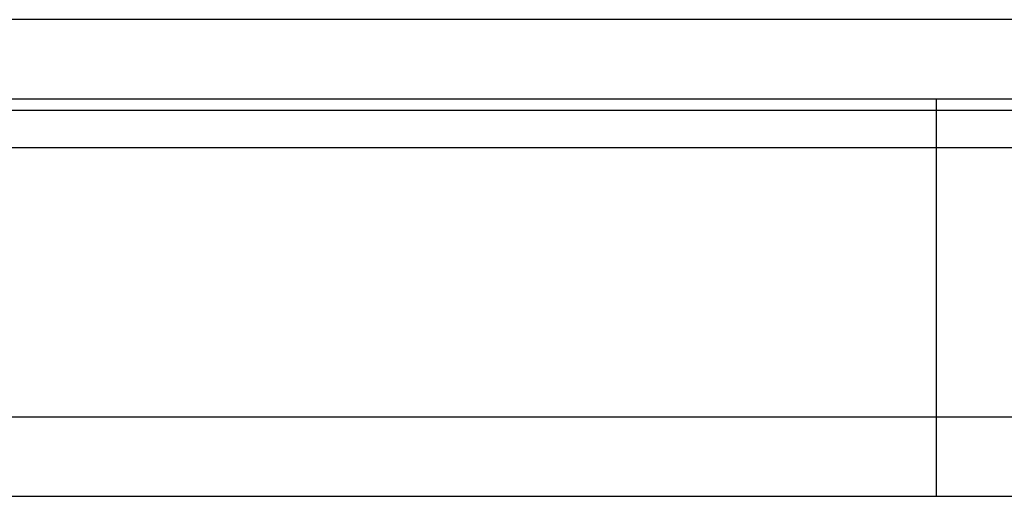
# Model space of a CAD drawing. Header units: millimetres. Extents: x -7 to 400, y 107 to 263.
# Tile 34 of 51: x 304 to 322, y 128 to 137. Entities that reach past the tile are written whole.
import ezdxf
from ezdxf.lldxf.tags import DXFTag

# ---------------------------------------------------------------- set-up
doc = ezdxf.new("R2010")
doc.units = ezdxf.units.MM
doc.header["$LTSCALE"] = 0.15
doc.layers.add('HID', color=2, linetype='DASHED')
doc.layers.add('OUT', color=3, linetype='CONTINUOUS')
tags = doc.linetypes.add('DASHED', pattern=[25.72, 12.86, -12.86]).pattern_tags.tags
tags[6:7] = [DXFTag(74, 4), DXFTag(75, 0), DXFTag(340, '0'), DXFTag(46, 0.0), DXFTag(50, 0.0), DXFTag(44, 0.0), DXFTag(45, 0.0)]
tags[4:5] = [DXFTag(74, 4), DXFTag(75, 0), DXFTag(340, '0'), DXFTag(46, 0.0), DXFTag(50, 0.0), DXFTag(44, 0.0), DXFTag(45, 0.0)]

msp = doc.modelspace()

# ---------------------------------------------------------------- linework, layer by layer
at = {"layer": 'HID', "color": 0}
msp.add_line((320.872, 128.225), (320.872, 135.725), dxfattribs=at)
at = {"layer": 'OUT', "color": 0}
for p, q in [((348.342, 137.225), (225.342, 137.225)), ((348.342, 135.725), (225.342, 135.725)), ((187.236, 135.518), (390.372, 135.518)), ((186.875, 134.811), (390.372, 134.811)), ((186.486, 129.725), (390.372, 129.725)), ((140.372, 128.225), (390.372, 128.225))]:
    msp.add_line(p, q, dxfattribs=at)

doc.saveas('drawing.dxf')
